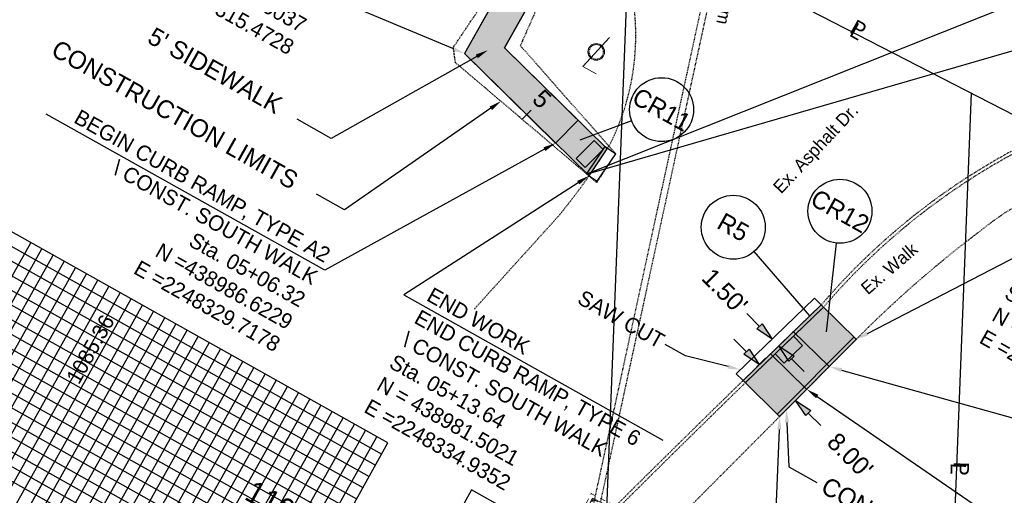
# Model space of a CAD drawing. Header units: feet. Extents: x 2245337 to 2248603, y 408525 to 439504.
# Tile 4 of 8: x 2248246 to 2248400, y 438932 to 439006. Entities that reach past the tile are written whole.
import ezdxf
from ezdxf import colors
from ezdxf.entities.mleader import LeaderData, LeaderLine
from ezdxf.math import Vec2, Vec3

# ---------------------------------------------------------------- set-up
doc = ezdxf.new("R2010")
doc.units = ezdxf.units.FT
doc.header["$MEASUREMENT"] = 0
doc.header["$PDMODE"] = 3
for name, pattern in [('CL', [2, 0.3, -0.15, 1.4, -0.15]), ('DGN Style 3', [0.19312, 0.137943, -0.055177]), ('OhDOT_USTN1', [0.055, 0.014, -0.041]), ('OhDOT_USTN2', [0.11, 0.069, -0.041]), ('OhDOT_USTN5', [0.11, 0.055, -0.055]), ('REDO_Drainage01', [1.6, 0.85, -0.75])]:
    doc.linetypes.add(name, pattern=pattern)
doc.layers.add('0_Mview', color=7, linetype='Continuous', plot=False)
for name, color, linetype, transparency in [('5PPBLDG-HAT', 253, 'Continuous', 0.7), ('SH_Major_Grid_Line', 254, 'Continuous', 0.3), ('SH_Minor_Grid_Line', 252, 'Continuous', 0.5)]:
    doc.layers.add(name, color=color, linetype=linetype, transparency=transparency)
for name, color, linetype in [('DR_X_Cells', 151, 'OhDOT_USTN2'), ('DR_X_Storm_Sewer', 151, 'OhDOT_USTN5'), ('DV_X_Property_Line', 7, 'Continuous'), ('GE_P_CL', 7, 'CL'), ('GE_P_CL_Text', 7, 'Continuous'), ('LT_X_Foundation', 7, 'OhDOT_USTN1'), ('LT_X_Poles', 2, 'Continuous'), ('PF_P_Text', 7, 'Continuous'), ('PV_P_Construction_Limits', 203, 'DGN Style 3'), ('PV_P_Curb', 120, 'Continuous'), ('PV_P_Parking_Lot', 5, 'Continuous'), ('PV_P_Saw_Cut_Line', 62, 'Continuous'), ('PV_P_Walk', 231, 'Continuous'), ('PV_X_Curb', 120, 'OhDOT_USTN1'), ('PV_X_Parking_Lot', 7, 'OhDOT_USTN5'), ('PV_X_Text', 7, 'Continuous'), ('PV_X_Walk', 120, 'OhDOT_USTN5'), ('SH_Data', 7, 'Continuous'), ('TX_P_20', 7, 'Continuous')]:
    doc.layers.add(name, color=color, linetype=linetype)
doc.styles.add('Slanted-Normal', font='font31.shx', dxfattribs={"height": 0.14})
doc.styles.get("Standard").update_dxf_attribs({"font": 'arial.ttf'})
doc.styles.add('Straight-Normal', font='font30.shx', dxfattribs={"height": 0.14})
doc.dimstyles.new('Dec-2  Slanted', dxfattribs={"dimtxt": 0.14, "dimasz": 0.14, "dimexe": 0.07, "dimexo": 0.07, "dimgap": 0.07, "dimtad": 1, "dimzin": 3, "dimdsep": 46, "dimtxsty": 'Slanted-Normal', "dimblk": 'Dim1', "dimcen": 0, "dimclrd": 95, "dimclre": 95, "dimclrt": 7, "dimazin": 3, "dimtfac": 1, "dimtix": 1, "dimtofl": 0, "dimtmove": 1, "dimatfit": 3, "dimldrblk": 'Dim1', "dimfxl": 1, "dimtolj": 1, "dimtzin": 0, "dimlwd": -1, "dimlwe": -1, "dimarcsym": 0})

# ---------------------------------------------------------------- blocks, each defined once
blk = doc.blocks.new('CB22B-X')
at = {"layer": 'Defpoints', "color": 20, "linetype": 'REDO_Drainage01', "lineweight": 0}
blk.add_lwpolyline([(-1, 1), (1, 1), (1, -1), (-1, -1), (-1, 1)], close=True, dxfattribs=at)
at = {"layer": 'DR_X_Cells', "color": 151, "linetype": 'Continuous', "lineweight": 0}
for p, q in [((-1.15, -0.61), (0.61, 1.15)), ((-1.15, 0.52), (-0.52, 1.15)), ((-0.55, -1.15), (1.15, 0.55)), ((0.58, -1.15), (1.15, -0.58))]:
    blk.add_line(p, q, dxfattribs=at)
at = {"layer": 'DR_X_Cells', "color": 151, "linetype": 'REDO_Drainage01', "lineweight": 0}
blk.add_lwpolyline([(-1.67, 1.67), (1.67, 1.67), (1.67, -1.67), (-1.67, -1.67), (-1.67, 1.67)], close=True, dxfattribs=at)
at = {"layer": 'DR_X_Cells', "color": 151, "linetype": 'Continuous', "lineweight": 0, "flags": 128}
blk.add_lwpolyline([(-1.15, 1.15), (1.15, 1.15), (1.15, -1.15), (-1.15, -1.15), (-1.15, 1.15)], close=True, dxfattribs=at)
blk = doc.blocks.new('LPOLE')
at = {"layer": 'LT_X_Poles', "color": 2, "linetype": 'Continuous', "lineweight": 0, "flags": 128}
blk.add_lwpolyline([(0.0393, 0.1477), (-0.0394, -0.1516), (0.0788, -0.1516)], dxfattribs=at)
at = {"layer": 'LT_X_Poles', "color": 2, "linetype": 'Continuous', "lineweight": 0}
blk.add_circle((0, 0), 0.065, dxfattribs=at)
blk = doc.blocks.new('Dim1')
h = blk.add_hatch(color=4)
h.dxf.hatch_style = 1
h.paths.add_polyline_path([(0, 0), (-1, -0.2), (-1, 0.2)])
at = {"color": 4}
blk.add_lwpolyline([(0, 0), (-1, -0.2), (-1, 0.2), (0, 0)], dxfattribs=at)
blk = doc.blocks.new('*D965')
at = {"layer": '0_Mview', "color": 95, "linetype": 'Continuous', "transparency": 16777216}
for p, q in [((2248359.54, 438953.99), (2248357.56, 438955.96)), ((2248361.15, 438951.64), (2248362.52, 438953.01)), ((2248366.76, 438945.94), (2248368.19, 438947.38)), ((2248369.19, 438944.41), (2248371.18, 438942.44))]:
    blk.add_line(p, q, dxfattribs=at)
at = {"layer": 'Defpoints', "color": 0, "transparency": 16777216}
for p in [(2248361.53, 438952.02), (2248360.16, 438950.64, -1022.22), (2248365.78, 438944.94, -1022.22)]:
    blk.add_point(p, dxfattribs=at)
at = {"layer": '0_Mview', "color": 95, "transparency": 16777216, "xscale": 2.8, "yscale": 2.8, "zscale": 2.8}
for p, rotation in [((2248361.53, 438952.02), 315.2129036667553), ((2248367.21, 438946.38), 135.2129036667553)]:
    blk.add_blockref('Dim1', p, dxfattribs=dict(at, rotation=rotation))
at = {"layer": '0_Mview', "color": 7, "transparency": 16777216, "insert": (2248375.74, 438937.78), "char_height": 2.8, "attachment_point": 5, "rotation": 315.2129, "style": 'Slanted-Normal'}
blk.add_mtext("\\A1;8.00'", dxfattribs=at)
blk = doc.blocks.new('*D966')
at = {"layer": '0_Mview', "color": 95, "linetype": 'Continuous', "transparency": 16777216}
for p, q in [((2248361.57, 438957.96), (2248359.6, 438959.95)), ((2248363.11, 438955.54), (2248364.54, 438956.95)), ((2248364.15, 438954.46), (2248365.59, 438955.89)), ((2248366.57, 438952.91), (2248368.54, 438950.92))]:
    blk.add_line(p, q, dxfattribs=at)
at = {"layer": 'Defpoints', "color": 0, "transparency": 16777216}
for p in [(2248363.54, 438955.97), (2248362.11, 438954.55, -1022.22), (2248363.15, 438953.48, -1022.22)]:
    blk.add_point(p, dxfattribs=at)
at = {"layer": '0_Mview', "color": 95, "transparency": 16777216, "xscale": 2.8, "yscale": 2.8, "zscale": 2.8}
for p, rotation in [((2248363.54, 438955.97), 314.7223000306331), ((2248364.6, 438954.9), 134.722300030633)]:
    blk.add_blockref('Dim1', p, dxfattribs=dict(at, rotation=rotation))
at = {"layer": '0_Mview', "color": 7, "transparency": 16777216, "insert": (2248356.15, 438963.47), "char_height": 2.8, "attachment_point": 5, "rotation": 314.7223, "style": 'Slanted-Normal'}
blk.add_mtext("\\A1;1.50'", dxfattribs=at)

msp = doc.modelspace()

# ---------------------------------------------------------------- hatches: boundary and pattern name
at = {"layer": '5PPBLDG-HAT'}
h = msp.add_hatch(color=256, dxfattribs=at)
h.dxf.hatch_style = 1
h.paths.add_polyline_path([(2248328.373, 439013.384), (2248324.012, 439015.829), (2248315.473, 439000.604), (2248329.718, 438986.623), (2248333.22, 438990.191), (2248321.704, 439001.493)])
h.paths.add_polyline_path([(2248324.841, 438993.212), (2248327.381, 438990.756), (2248330.301, 438993.775), (2248327.761, 438996.231)], flags=24)
h = msp.add_hatch(color=256, dxfattribs=at)
h.dxf.hatch_style = 1
h.paths.add_polyline_path([(2248335.725, 438987.033), (2248337.152, 438985.632), (2248337.435, 438986.055), (2248333.22, 438990.191), (2248329.718, 438986.623), (2248334.608, 438981.823), (2248337.152, 438985.632), (2248334.35, 438982.777), (2248332.923, 438984.178)])
h.paths.add_polyline_path([(2248337.152, 438985.632), (2248335.725, 438987.033), (2248332.923, 438984.178), (2248334.35, 438982.777)], flags=17)
h = msp.add_hatch(color=256, dxfattribs=at)
h.dxf.hatch_style = 1
h.paths.add_polyline_path([(2248337.761, 438985.734), (2248337.435, 438986.055), (2248334.681, 438981.932), (2248335.028, 438981.642)])
h = msp.add_hatch(color=256, dxfattribs=at)
h.dxf.hatch_style = 1
h.paths.add_polyline_path([(2248335.028, 438981.642), (2248334.681, 438981.932), (2248334.608, 438981.823), (2248334.935, 438981.502)])
h = msp.add_hatch(color=256, dxfattribs=at)
h.dxf.hatch_style = 1
h.paths.add_polyline_path([(2248371.534, 438960.921), (2248371.572, 438960.958), (2248371.215, 438961.308, 0.0000038), (2248371.187, 438961.281), (2248366.902, 438957.134), (2248367.25, 438956.793, -0.0005789)])
h.paths.add_polyline_path([(2248367.25, 438956.793), (2248366.902, 438957.134), (2248363.308, 438953.656), (2248363.655, 438953.315, -0.0004867)])
h.paths.add_polyline_path([(2248363.655, 438953.315), (2248363.308, 438953.656), (2248358.995, 438949.482), (2248359.352, 438949.132, -0.000584)])
h = msp.add_hatch(color=256, dxfattribs=at)
h.dxf.hatch_style = 1
h.paths.add_polyline_path([(2248376.332, 438956.286), (2248371.572, 438960.958, 0.0000051), (2248371.534, 438960.921), (2248367.259, 438956.784), (2248372.105, 438952.028)])
h = msp.add_hatch(color=256, dxfattribs=at)
h.dxf.hatch_style = 1
h.paths.add_polyline_path([(2248368.582, 438948.479), (2248363.665, 438953.306), (2248359.352, 438949.132), (2248364.356, 438944.22)])
h.paths.add_polyline_path([(2248372.105, 438952.028), (2248367.259, 438956.784), (2248366.89, 438956.427), (2248368.281, 438954.99), (2248365.407, 438952.208), (2248364.015, 438953.645), (2248363.665, 438953.306), (2248368.582, 438948.479)])
h.paths.add_polyline_path([(2248368.281, 438954.99), (2248366.889, 438956.427), (2248364.016, 438953.644), (2248365.407, 438952.208)], flags=17)

# ---------------------------------------------------------------- linework, layer by layer
at = {"layer": '0_Mview'}
for p, q in [((2248372.039, 438957.113), (2248373.594, 438970.993)), ((2248369.431, 438959.582), (2248360.739, 438969.67)), ((2248227.121, 438893.478), (2248250.275, 438934.763))]:
    msp.add_line(p, q, dxfattribs=at)
at = {"layer": '5PPBLDG-HAT'}
msp.add_lwpolyline([(2248324.012, 439015.829), (2248315.473, 439000.604), (2248329.718, 438986.623), (2248333.22, 438990.191), (2248321.704, 439001.493), (2248328.373, 439013.384)], close=True, dxfattribs=at)
msp.add_solid([(2248364.356, 438944.22), (2248364.712, 438943.87), (2248376.32, 438956.274), (2248376.675, 438955.921)], dxfattribs=at)
at = {"layer": 'DR_X_Storm_Sewer', "elevation": 1084.363}
for points in [[(2248363.913, 439060.708), (2248335.504, 438929.669)], [(2248364.891, 439060.496), (2248336.481, 438929.457)]]:
    msp.add_lwpolyline(points, dxfattribs=at)
at = {"layer": 'DV_X_Property_Line'}
for p, q in [((2248341.292, 439021.896, 1083.62), (2248337.322, 438920.777, 1083.62)), ((2248447.96, 438966.924, 1083.62), (2248341.292, 439021.896, 1083.62)), ((2248394.626, 438994.41, 1083.62), (2248390.563, 438890.917, 1083.62))]:
    msp.add_line(p, q, dxfattribs=at)
at = {"layer": 'GE_P_CL_Text'}
msp.add_line((2248324.512, 438990.331), (2248325.903, 438991.768), dxfattribs=at)
for centre in [(2248346.275, 438991.839), (2248374.15, 438975.962), (2248357.476, 438973.457)]:
    msp.add_circle(centre, 5, dxfattribs=at)
at = {"layer": 'LT_X_Foundation'}
for start, end in [(160.53969, 27.84628), (27.84628, 160.53969)]:
    msp.add_arc((2248336.062, 439000.869, 1084.069), 1.141, start, end, dxfattribs=at)
at = {"layer": 'PF_P_Text'}
msp.add_line((2248341.591, 438990.088), (2248333.507, 438987.066), dxfattribs=at)
at = {"layer": 'PF_P_Text', "elevation": 5417.206}
msp.add_lwpolyline([(2248408.575, 439011.318), (2248334.561, 438981.752), (2248418.131, 439005.959)], dxfattribs=at)
at = {"layer": 'PV_P_Construction_Limits'}
msp.add_lwpolyline([(2248336.122, 438980.462), (2248314.072, 438999.176), (2248313.728, 439001.582), (2248328.104, 439022.979), (2248332.369, 439020.312), (2248324.197, 439001.849), (2248339.098, 438984.944)], close=True, dxfattribs=at)
at = {"layer": 'PV_P_Curb'}
for points in [[(2248334.561, 438981.752), (2248337.435, 438986.055)], [(2248359.342, 438949.123), (2248371.563, 438960.949)], [(2248364.358, 438944.222), (2248376.32, 438956.274)]]:
    msp.add_lwpolyline(points, dxfattribs=at)
at = {"layer": 'PV_P_Parking_Lot'}
for points in [[(2248334.935, 438981.502), (2248337.761, 438985.734)], [(2248358.995, 438949.482), (2248371.215, 438961.308)]]:
    msp.add_lwpolyline(points, dxfattribs=at)
at = {"layer": 'PV_P_Saw_Cut_Line'}
for p, q in [((2248337.435, 438986.055), (2248339.098, 438984.944)), ((2248334.935, 438981.502), (2248336.224, 438980.641)), ((2248370.172, 438962.386), (2248371.215, 438961.308)), ((2248358.995, 438949.482), (2248357.951, 438950.56))]:
    msp.add_line(p, q, dxfattribs=at)
for points in [[(2248336.224, 438980.641), (2248339.098, 438984.944)], [(2248357.951, 438950.56), (2248370.172, 438962.386)]]:
    msp.add_lwpolyline(points, dxfattribs=at)
at = {"layer": 'PV_P_Walk'}
for p, q in [((2248327.309, 439021.708), (2248315.473, 439000.604)), ((2248331.553, 439019.053), (2248321.704, 439001.493)), ((2248334.935, 438981.502), (2248315.473, 439000.604)), ((2248337.761, 438985.734), (2248321.704, 439001.493)), ((2248335.725, 438987.033), (2248337.152, 438985.632)), ((2248332.923, 438984.178), (2248334.35, 438982.777)), ((2248366.889, 438956.427), (2248368.281, 438954.99)), ((2248366.923, 438957.114), (2248366.893, 438957.143)), ((2248364.016, 438953.644), (2248365.407, 438952.208))]:
    msp.add_line(p, q, dxfattribs=at)
for points in [[(2248333.22, 438990.191), (2248329.718, 438986.623)], [(2248335.725, 438987.033), (2248332.923, 438984.178)], [(2248337.152, 438985.632), (2248334.35, 438982.777)], [(2248371.215, 438961.308), (2248376.689, 438955.936)], [(2248366.889, 438956.427), (2248364.016, 438953.644)], [(2248364.712, 438943.87), (2248376.675, 438955.921)], [(2248366.801, 438957.233), (2248372.443, 438951.696)], [(2248368.281, 438954.99), (2248365.407, 438952.208)], [(2248363.299, 438953.665), (2248368.941, 438948.127)], [(2248358.995, 438949.482), (2248364.738, 438943.845)]]:
    msp.add_lwpolyline(points, dxfattribs=at)
at = {"layer": 'PV_X_Curb'}
for centre, radius, start, end in [((2248450.665, 438893.448, 1084.097), 103.986, 117.63713, 139.4995), ((2250152.217, 437108.666, 1083.43), 2569.373, 133.870547, 134.914865)]:
    msp.add_arc(centre, radius, start, end, dxfattribs=at)
at = {"layer": 'PV_X_Parking_Lot', "elevation": 1084.036}
msp.add_lwpolyline([(2248330.35, 438975.408), (2248316.977, 438960.628)], dxfattribs=at)
at = {"layer": 'PV_X_Parking_Lot'}
for centre, radius, start, end in [((2248304.249, 439003.442, 1084.221), 38, 333.78265, 7.33385), ((2248242.401, 439046.359, 1084.172), 113, 321.10557, 328.10489), ((2248450.665, 438893.448, 1084.097), 104.486, 117.63713, 139.4995), ((2250152.217, 437108.666, 1083.43), 2569.873, 133.870547, 134.914865)]:
    msp.add_arc(centre, radius, start, end, dxfattribs=at)
at = {"layer": 'PV_X_Walk'}
for centre, radius, start, end in [((2248423.447, 438939.617, 1084.97), 43.069, 97.26615, 129.12403), ((2248505.192, 438828.482, 1084.187), 180.99, 126.9992, 135.24124), ((2236187.709, 451042.674, 1084.187), 17165.677, 315.0839882, 315.2412419)]:
    msp.add_arc(centre, radius, start, end, dxfattribs=at)
at = {"layer": 'SH_Data', "color": 7, "linetype": 'Continuous'}
for p, q in [((2248303.513, 438939.739), (2247919.748, 439154.971)), ((2248215.463, 438782.744), (2248303.513, 438939.739)), ((2248316.595, 438932.401), (2248228.546, 438775.407)), ((2248438.702, 438863.918), (2248316.595, 438932.401))]:
    msp.add_line(p, q, dxfattribs=at)
at = {"layer": 'SH_Major_Grid_Line', "color": 254, "linetype": 'Continuous'}
for p, q in [((2247909.965, 439137.528), (2248293.729, 438922.295)), ((2248163.131, 438812.094), (2248251.181, 438969.089)), ((2248180.575, 438802.311), (2248268.625, 438959.306)), ((2248198.019, 438792.528), (2248286.069, 438949.522))]:
    msp.add_line(p, q, dxfattribs=at)
at = {"layer": 'SH_Minor_Grid_Line', "color": 252, "linetype": 'Continuous'}
for p, q in [((2247918.77, 439153.227), (2248302.534, 438937.995)), ((2247917.792, 439151.483), (2248301.556, 438936.25)), ((2247916.813, 439149.738), (2248300.578, 438934.506)), ((2247915.835, 439147.994), (2248299.599, 438932.761)), ((2247914.857, 439146.249), (2248298.621, 438931.017)), ((2247913.878, 439144.505), (2248297.643, 438929.273)), ((2247912.9, 439142.761), (2248296.664, 438927.528)), ((2247911.922, 439141.016), (2248295.686, 438925.784)), ((2247910.943, 439139.272), (2248294.708, 438924.039)), ((2247908.987, 439135.783), (2248292.751, 438920.551)), ((2247908.008, 439134.039), (2248291.773, 438918.806)), ((2247907.03, 439132.294), (2248290.794, 438917.062)), ((2247906.052, 439130.55), (2248289.816, 438915.318)), ((2247905.073, 439128.806), (2248288.838, 438913.573)), ((2247904.095, 439127.061), (2248287.859, 438911.829)), ((2247903.117, 439125.317), (2248286.881, 438910.084)), ((2248159.643, 438814.051), (2248247.692, 438971.045)), ((2248161.387, 438813.073), (2248249.437, 438970.067)), ((2248164.876, 438811.116), (2248252.926, 438968.11)), ((2248166.62, 438810.138), (2248254.67, 438967.132)), ((2248168.365, 438809.159), (2248256.414, 438966.154)), ((2248170.109, 438808.181), (2248258.159, 438965.175)), ((2248171.853, 438807.203), (2248259.903, 438964.197)), ((2248173.598, 438806.224), (2248261.647, 438963.219)), ((2248175.342, 438805.246), (2248263.392, 438962.24)), ((2248177.087, 438804.268), (2248265.136, 438961.262)), ((2248178.831, 438803.289), (2248266.881, 438960.284)), ((2248182.32, 438801.333), (2248270.369, 438958.327)), ((2248184.064, 438800.354), (2248272.114, 438957.349)), ((2248185.808, 438799.376), (2248273.858, 438956.371)), ((2248187.553, 438798.398), (2248275.602, 438955.392)), ((2248189.297, 438797.419), (2248277.347, 438954.414)), ((2248191.042, 438796.441), (2248279.091, 438953.436)), ((2248192.786, 438795.463), (2248280.836, 438952.457)), ((2248194.53, 438794.484), (2248282.58, 438951.479)), ((2248196.275, 438793.506), (2248284.324, 438950.501)), ((2248199.764, 438791.549), (2248287.813, 438948.544)), ((2248201.508, 438790.571), (2248289.558, 438947.566)), ((2248203.252, 438789.593), (2248291.302, 438946.587)), ((2248204.997, 438788.614), (2248293.046, 438945.609)), ((2248206.741, 438787.636), (2248294.791, 438944.631)), ((2248208.485, 438786.658), (2248296.535, 438943.652)), ((2248210.23, 438785.679), (2248298.279, 438942.674)), ((2248211.974, 438784.701), (2248300.024, 438941.696)), ((2248213.719, 438783.723), (2248301.768, 438940.717))]:
    msp.add_line(p, q, dxfattribs=at)

# ---------------------------------------------------------------- block references
at = {"layer": 'GE_P_CL', "color": 1, "xscale": 20, "yscale": 20, "zscale": 20, "rotation": 331.9626624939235}
msp.add_blockref('LPOLE', (2248336.062, 439000.869, 1084.069), dxfattribs=at)
at = {"layer": 'LT_X_Foundation', "rotation": 332.9888311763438}
msp.add_blockref('CB22B-X', (2248335.992, 438929.563, 1083.298), dxfattribs=at)

# ---------------------------------------------------------------- texts
at = {"layer": 'GE_P_CL_Text', "style": 'Slanted-Normal'}
for s, insert, char_height, width, attachment_point, rotation in [('\\\\ CONST. SOUTH WALK\\PSta. 04+86.36\\PN =439000.6037 \\PE =2248315.4728', (2248294.973, 439012.883, 6499.932), 2.4, 87.36758, 3, 330.71431), ('L', (2248378.201, 439004.67, 5416.502), 2.4, 87.36758, 3, 330.71431), ('P', (2248378.559, 439004.995, 5416.502), 2.4, 87.36758, 3, 330.71431), ("\\pxql;5' SIDEWALK", (2248295.36, 438985.754), 2.8, 68.0015, 8, 330.71431), ('5', (2248326.598, 438992.487), 2.8, 30.81744, 8, 315.95478), ('CR11', (2248346.275, 438991.839), 2.8, 57.4825, 5, 330.71431), ('BEGIN CURB RAMP, TYPE A2\\P\\\\ CONST. SOUTH WALK\\PSta. 05+06.32\\PN =438986.6229 \\PE =2248329.7178', (2248294.782, 438969.928, 6499.932), 2.4, 87.36758, 3, 330.71431), ('CR12', (2248374.15, 438975.962), 2.8, 57.4825, 5, 330.71431), ('R5', (2248357.476, 438973.457), 2.8, 57.4825, 5, 330.71431), ('END CURB RAMP, TYPE 2A\\P\\\\ CONST. EAST WALK\\PSta. 0+17\\PN =438956.2737 \\PE =2248376.3196', (2248404.751, 438971.535), 2.4, 87.36758, 1, 330.71431), ('END WORK\\PEND CURB RAMP, TYPE 6\\P\\\\ CONST. SOUTH WALK\\PSta. 05+13.64\\PN = 438981.5021 \\PE =2248334.9352', (2248310.556, 438964.18, 6499.932), 2.4, 87.36758, 1, 330.71431), ('SAW CUT', (2248346.997, 438956.523, 5416.502), 2.4, 87.36758, 3, 330.71431), ('L', (2248393.81, 438934.768, 5416.502), 2.4, 87.36758, 3, 268.04429), ('P', (2248394.262, 438934.6, 5416.502), 2.4, 87.36758, 3, 268.04429)]:
    msp.add_mtext(s, dxfattribs=dict(at, insert=insert, char_height=char_height, width=width, attachment_point=attachment_point, rotation=rotation))
at = {"layer": 'PF_P_Text', "color": 7, "linetype": 'Continuous', "lineweight": -3, "insert": (2248258.078, 438953.787), "char_height": 2.4, "attachment_point": 8, "rotation": 60.71431, "style": 'Slanted-Normal'}
msp.add_mtext('1085.36', dxfattribs=at)
at = {"layer": 'PV_P_Construction_Limits', "char_height": 2.8, "width": 55.63918, "attachment_point": 1, "rotation": 330.71431, "style": 'Slanted-Normal'}
for insert in [(2248252.047, 439002.886, -1082.916), (2248372.317, 438934.571, -1082.916)]:
    msp.add_mtext('CONSTRUCTION LIMITS', dxfattribs=dict(at, insert=insert))
at = {"layer": 'PV_X_Text', "char_height": 2, "width": 725.59682, "attachment_point": 1, "style": 'Straight-Normal'}
for s, insert, rotation in [('Ex. 12" Stm', (2248359.642, 439018.699, 1084.363), 258.15326), ('Ex. Asphalt Dr.', (2248363.503, 438979.946, 1086.254), 46.78072), ('Ex. Walk', (2248377.205, 438964.312, 2171.273), 40.80155)]:
    msp.add_mtext(s, dxfattribs=dict(at, insert=insert, rotation=rotation))
at = {"layer": 'SH_Data', "insert": (2248282.599, 438934.09), "char_height": 3.5, "width": 20.80085, "attachment_point": 1, "rotation": 330.71431, "style": 'Slanted-Normal'}
msp.add_mtext('1100', dxfattribs=at)

# ---------------------------------------------------------------- dimensions: what is measured, and where the dimension line sits
at = {"layer": '0_Mview'}
for base, p1, p2, angle, picture, middle in [((2248363.541, 438955.969), (2248363.154, 438953.475, -1022.221), (2248362.111, 438954.553, -1022.221), 134.7223, '*D966', (2248354.162, 438961.5)), ((2248361.53, 438952.019, 2106.408), (2248365.778, 438944.942, 1084.187), (2248360.165, 438950.644, 1084.187), 135.2129, '*D965', (2248373.768, 438935.791, 2106.408))]:
    dim = msp.add_linear_dim(base=base, p1=p1, p2=p2, angle=angle, dimstyle='Dec-2  Slanted', override={"dimpost": "'"}, dxfattribs=at)
    dim.commit()
    dim.dimension.update_dxf_attribs({"geometry": picture, "text_midpoint": middle, "dimtype": 160})

# ---------------------------------------------------------------- leaders
at = {"layer": 'PV_P_Construction_Limits', "linetype": 'Continuous'}
ml = msp.add_multileader_mtext('Standard', dxfattribs=at)
ml.set_content('', color=256)
ml.set_leader_properties()
ml.build(insert=Vec2(0, 0))
ml.multileader.update_dxf_attribs({"dogleg_length": 0.25, "arrow_head_size": 2, "scale": 20})
ctx = ml.context
ctx.base_point, ctx.scale, ctx.char_height, ctx.arrow_head_size, ctx.landing_gap_size, ctx.plane_origin, ctx.plane_x_axis, ctx.plane_y_axis = Vec3(2248289.203, 438980.381), 20, 2, 2, 1.8, Vec3(2248307.642, 438987.423), Vec3(0.8721915, -0.4891647), Vec3(0.4891647, 0.8721915)
ctx.text_align_type = 2
notes = []
notes.append((ctx, [(0, (1, 1, 0), (2248296.704, 438976.174), (-0.8721915, 0.4891647), 5, [(0, [(2248321.226, 438993.19)], 0, [])])]))
ctx.mtext.insert, ctx.mtext.text_direction, ctx.mtext.alignment, ctx.mtext.flow_direction = Vec3(2248291.262, 438980.373), Vec3(0.8721915, -0.4891647), 3, 5
ml = msp.add_multileader_mtext('Standard', dxfattribs=at)
ml.set_content('', color=256)
ml.set_leader_properties()
ml.build(insert=Vec2(0, 0))
ml.multileader.update_dxf_attribs({"dogleg_length": 0.25, "arrow_head_size": 2, "scale": 20})
ctx = ml.context
ctx.base_point, ctx.scale, ctx.char_height, ctx.arrow_head_size, ctx.landing_gap_size, ctx.plane_origin, ctx.plane_x_axis, ctx.plane_y_axis = Vec3(2248370.526, 438933.578), 20, 2, 2, 1.8, Vec3(2248426.24, 438919.505), Vec3(0.8721915, -0.4891647), Vec3(0.4891647, 0.8721915)
notes.append((ctx, [(1, (1, 1, 0), (2248366.165, 438936.024), (0.8721915, -0.4891647), 5, [(0, [(2248365.778, 438944.942)], 0, [])])]))
ctx.mtext.insert, ctx.mtext.text_direction, ctx.mtext.flow_direction = Vec3(2248372.585, 438933.569), Vec3(0.8721915, -0.4891647), 5
at = {"layer": 'TX_P_20'}
ml = msp.add_multileader_mtext('Standard', dxfattribs=at)
ml.set_content('', color=256)
ml.set_leader_properties()
ml.build(insert=Vec2(0, 0))
ml.multileader.update_dxf_attribs({"dogleg_length": 2.25, "arrow_head_size": 2, "scale": 20})
ctx = ml.context
ctx.base_point, ctx.scale, ctx.char_height, ctx.arrow_head_size, ctx.landing_gap_size, ctx.plane_origin, ctx.plane_x_axis, ctx.plane_y_axis = Vec3(2248266.732, 439024.897, 1083.43), 20, 2, 2, 1.8, Vec3(2248234.596, 438978.299, 1083.43), Vec3(-0.8721915, 0.4891647), Vec3(-0.4891647, -0.8721915)
notes.append((ctx, [(1, (1, 1, 0), (2248293.825, 439009.702, 1083.43), (-0.8721915, 0.4891647), 31.063, [(0, [(2248315.473, 439000.604, 1083.43)], 0, [])])]))
ctx.mtext.insert, ctx.mtext.text_direction, ctx.mtext.rotation, ctx.mtext.flow_direction = Vec3(2248264.673, 439024.905, 1083.43), Vec3(-0.8721915, 0.4891647), -3.1415927, 5
ml = msp.add_multileader_mtext('Standard', dxfattribs=at)
ml.set_content('', color=256)
ml.set_leader_properties()
ml.build(insert=Vec2(0, 0))
ml.multileader.update_dxf_attribs({"dogleg_length": 2.25, "arrow_head_size": 2, "scale": 20})
ctx = ml.context
ctx.base_point, ctx.scale, ctx.char_height, ctx.arrow_head_size, ctx.landing_gap_size, ctx.plane_origin, ctx.plane_x_axis, ctx.plane_y_axis = Vec3(2248289.322, 438990.328, 1083.43), 20, 2, 2, 1.8, Vec3(2248220.05, 438977.475, 1083.43), Vec3(-0.8721915, 0.4891647), Vec3(-0.4891647, -0.8721915)
notes.append((ctx, [(1, (1, 1, 0), (2248294.634, 438987.349, 1083.43), (-0.8721915, 0.4891647), 6.09, [(0, [(2248319.141, 439001.143, 1083.43)], 0, [])])]))
ctx.mtext.insert, ctx.mtext.text_direction, ctx.mtext.rotation, ctx.mtext.flow_direction = Vec3(2248287.263, 438990.336, 1083.43), Vec3(-0.8721915, 0.4891647), -3.1415927, 5
ml = msp.add_multileader_mtext('Standard', dxfattribs=at)
ml.set_content('', color=256)
ml.set_leader_properties()
ml.build(insert=Vec2(0, 0))
ml.multileader.update_dxf_attribs({"dogleg_length": 2.25, "arrow_head_size": 2, "scale": 20})
ctx = ml.context
ctx.base_point, ctx.scale, ctx.char_height, ctx.arrow_head_size, ctx.landing_gap_size, ctx.plane_origin, ctx.plane_x_axis, ctx.plane_y_axis = Vec3(2248250.123, 438991.15, 1083.43), 20, 2, 2, 1.8, Vec3(2248228.5, 438956.247, 1083.43), Vec3(-0.8721915, 0.4891647), Vec3(-0.4891647, -0.8721915)
notes.append((ctx, [(1, (1, 1, 0), (2248293.634, 438966.747, 1083.43), (-0.8721915, 0.4891647), 49.888, [(0, [(2248329.718, 438986.623, 1083.43)], 0, [])])]))
ctx.mtext.insert, ctx.mtext.text_direction, ctx.mtext.rotation, ctx.mtext.flow_direction = Vec3(2248248.063, 438991.158, 1083.43), Vec3(-0.8721915, 0.4891647), -3.1415927, 5
ml = msp.add_multileader_mtext('Standard', dxfattribs=at)
ml.set_content('', color=256)
ml.set_leader_properties()
ml.build(insert=Vec2(0, 0))
ml.multileader.update_dxf_attribs({"dogleg_length": 2.25, "arrow_head_size": 2, "scale": 20})
ctx = ml.context
ctx.base_point, ctx.scale, ctx.char_height, ctx.arrow_head_size, ctx.landing_gap_size, ctx.plane_origin, ctx.plane_x_axis, ctx.plane_y_axis = Vec3(2248349.62, 438938.423, 1083.43), 20, 2, 2, 1.8, Vec3(2248233.257, 438935.168, 1083.43), Vec3(-0.8721915, 0.4891647), Vec3(-0.4891647, -0.8721915)
ctx.text_align_type = 2
notes.append((ctx, [(0, (1, 1, 0), (2248305.987, 438962.894, 1083.43), (0.8721915, -0.4891647), 46.427, [(0, [(2248334.935, 438981.502, 1083.43)], 0, [])])]))
ctx.mtext.insert, ctx.mtext.text_direction, ctx.mtext.rotation, ctx.mtext.alignment, ctx.mtext.flow_direction = Vec3(2248347.561, 438938.431, 1083.43), Vec3(-0.8721915, 0.4891647), -3.1415927, 3, 5
ml = msp.add_multileader_mtext('Standard', dxfattribs=at)
ml.set_content('', color=256)
ml.set_leader_properties()
ml.build(insert=Vec2(0, 0))
ml.multileader.update_dxf_attribs({"dogleg_length": 2.25, "arrow_head_size": 2, "scale": 20})
ctx = ml.context
ctx.base_point, ctx.scale, ctx.char_height, ctx.arrow_head_size, ctx.landing_gap_size, ctx.plane_origin, ctx.plane_x_axis, ctx.plane_y_axis = Vec3(2248444.606, 438945.357, -2166.536), 20, 2, 2, 1.8, Vec3(2248340.515, 438948.648, -2166.536), Vec3(-0.8721915, 0.4891647), Vec3(-0.4891647, -0.8721915)
ctx.text_align_type = 2
notes.append((ctx, [(0, (1, 1, 0), (2248402.218, 438969.131, -2166.536), (0.8721915, -0.4891647), 45, [(0, [(2248376.689, 438955.936, -2166.536)], 0, [])])]))
ctx.mtext.insert, ctx.mtext.text_direction, ctx.mtext.rotation, ctx.mtext.alignment, ctx.mtext.flow_direction = Vec3(2248442.547, 438945.366, -2166.536), Vec3(-0.8721915, 0.4891647), -3.1415927, 3, 5
ml = msp.add_multileader_mtext('Standard', dxfattribs=at)
ml.set_content('', color=256)
ml.set_leader_properties()
ml.build(insert=Vec2(0, 0))
ml.multileader.update_dxf_attribs({"dogleg_length": 2.25, "arrow_head_size": 2, "scale": 20})
ctx = ml.context
ctx.base_point, ctx.scale, ctx.char_height, ctx.arrow_head_size, ctx.landing_gap_size, ctx.plane_origin, ctx.plane_x_axis, ctx.plane_y_axis = Vec3(2248346.833, 438955.145), 20, 2, 2, 1.8, Vec3(2248291.358, 438922.762), Vec3(-0.8721915, 0.4891647), Vec3(-0.4891647, -0.8721915)
notes.append((ctx, [(1, (1, 1, 0), (2248349.991, 438953.374), (-0.8721915, 0.4891647), 3.621, [(0, [(2248358.591, 438951.179)], 0, [])])]))
ctx.mtext.insert, ctx.mtext.text_direction, ctx.mtext.rotation, ctx.mtext.flow_direction = Vec3(2248344.774, 438955.153), Vec3(-0.8721915, 0.4891647), -3.1415927, 5
ml = msp.add_multileader_mtext('Standard', dxfattribs=at)
ml.set_content('', color=256)
ml.set_leader_properties()
ml.build(insert=Vec2(0, 0))
ml.multileader.update_dxf_attribs({"dogleg_length": 2.25, "arrow_head_size": 2, "scale": 20})
ctx = ml.context
ctx.base_point, ctx.scale, ctx.char_height, ctx.arrow_head_size, ctx.landing_gap_size, ctx.plane_origin, ctx.plane_x_axis, ctx.plane_y_axis = Vec3(2248465.287, 438913.741, -2166.536), 20, 2, 2, 1.8, Vec3(2248361.195, 438917.032, -2166.536), Vec3(-0.8721915, 0.4891647), Vec3(-0.4891647, -0.8721915)
ctx.text_align_type = 2
notes.append((ctx, [(0, (1, 1, 0), (2248422.898, 438937.515, -2166.536), (0.8721915, -0.4891647), 45, [(0, [(2248372.462, 438951.677, -2166.536)], 0, [])])]))
ctx.mtext.insert, ctx.mtext.text_direction, ctx.mtext.rotation, ctx.mtext.alignment, ctx.mtext.flow_direction = Vec3(2248463.228, 438913.749, -2166.536), Vec3(-0.8721915, 0.4891647), -3.1415927, 3, 5
ml = msp.add_multileader_mtext('Standard', dxfattribs=at)
ml.set_content('', color=256)
ml.set_leader_properties()
ml.build(insert=Vec2(0, 0))
ml.multileader.update_dxf_attribs({"dogleg_length": 2.25, "arrow_head_size": 2, "scale": 20})
ctx = ml.context
ctx.base_point, ctx.scale, ctx.char_height, ctx.arrow_head_size, ctx.landing_gap_size, ctx.plane_origin, ctx.plane_x_axis, ctx.plane_y_axis = Vec3(2248459.202, 438891.441, -2166.536), 20, 2, 2, 1.8, Vec3(2248350.337, 438891.09, -2166.536), Vec3(-0.8721915, 0.4891647), Vec3(-0.4891647, -0.8721915)
ctx.text_align_type = 2
notes.append((ctx, [(0, (1, 1, 0), (2248416.813, 438915.215, -2166.536), (0.8721915, -0.4891647), 45, [(0, [(2248368.941, 438948.127, -2166.536)], 0, [])])]))
ctx.mtext.insert, ctx.mtext.text_direction, ctx.mtext.rotation, ctx.mtext.alignment, ctx.mtext.flow_direction = Vec3(2248457.143, 438891.45, -2166.536), Vec3(-0.8721915, 0.4891647), -3.1415927, 3, 5
ml = msp.add_multileader_mtext('Standard', dxfattribs=at)
ml.set_content('', color=256)
ml.set_leader_properties()
ml.build(insert=Vec2(0, 0))
ml.multileader.update_dxf_attribs({"dogleg_length": 2.25, "arrow_head_size": 2, "scale": 20})
ctx = ml.context
ctx.base_point, ctx.scale, ctx.char_height, ctx.arrow_head_size, ctx.landing_gap_size, ctx.plane_origin, ctx.plane_x_axis, ctx.plane_y_axis = Vec3(2248411.539, 438898.833, -2166.536), 20, 2, 2, 1.8, Vec3(2248301.997, 438911.386, -2166.536), Vec3(-0.8721915, 0.4891647), Vec3(-0.4891647, -0.8721915)
ctx.text_align_type = 2
notes.append((ctx, [(0, (1, 1, 0), (2248363.989, 438925.501, -2166.536), (0.8721915, -0.4891647), 50.918, [(0, [(2248364.738, 438943.845, -2166.536)], 0, [])])]))
ctx.mtext.insert, ctx.mtext.text_direction, ctx.mtext.rotation, ctx.mtext.alignment, ctx.mtext.flow_direction = Vec3(2248409.479, 438898.842, -2166.536), Vec3(-0.8721915, 0.4891647), -3.1415927, 3, 5
for ctx, leaders in notes:
    for number, flags, end, landing, length, lines in leaders:
        leader = LeaderData()
        leader.index, (leader.has_last_leader_line, leader.has_dogleg_vector, leader.attachment_direction) = number, flags
        leader.last_leader_point, leader.dogleg_vector, leader.dogleg_length = Vec3(end), Vec3(landing), length
        for number, points, colour, breaks in lines:
            line = LeaderLine()
            line.index, line.vertices, line.color, line.breaks = number, Vec3.list(points), colors.encode_raw_color(colour), breaks
            leader.lines.append(line)
        ctx.leaders.append(leader)

doc.saveas('drawing.dxf')
